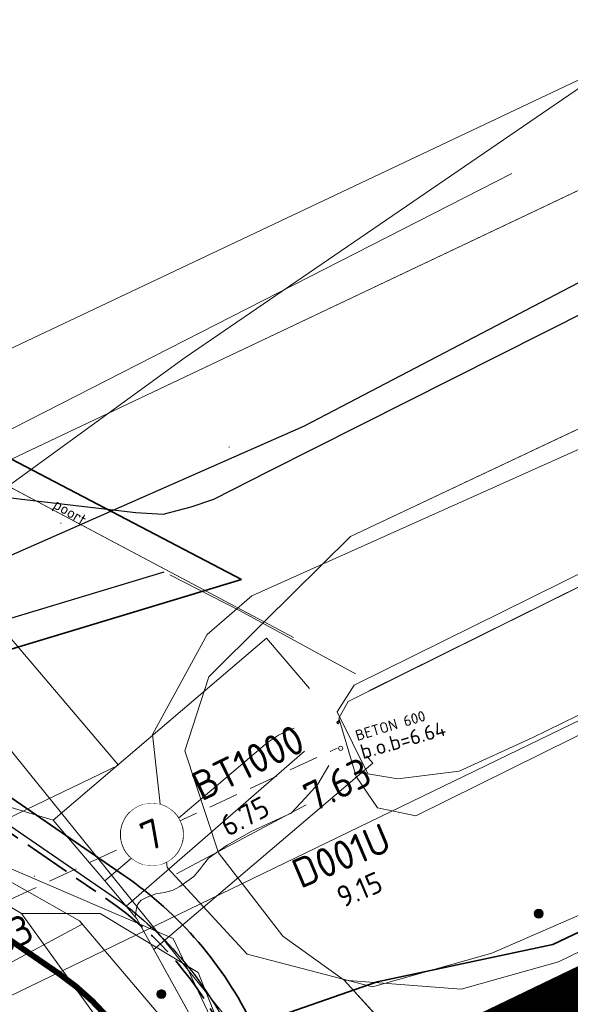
# Model space of a CAD drawing. Header units: metres. Extents: x 163628 to 167855, y 402678 to 405435.
# Tile 134 of 256: x 164491.13 to 164500.48, y 403442.63 to 403459.34. Entities that reach past the tile are written whole.
import ezdxf
from ezdxf.enums import TextEntityAlignment as Align

# ---------------------------------------------------------------- set-up
doc = ezdxf.new("R2010")
doc.units = ezdxf.units.M
doc.set_wipeout_variables(frame=1)
for name, pattern in [('DASHED2', [0.375, 0.25, -0.125]), ('X-CA190022.004-UO-DWM_Snelfietsroute$0$VH-OPSLUITBAND_100X200', [16, 8, -2, 4, -2]), ('X-CA190022.004-UO-DWM_Snelfietsroute$0$VW-270-30_STREEP', [3, 2.7, -0.3]), ('X-CA190022.004-UO-WHM_Riolering gemeente_NLCS_v0.2$0$RI-HUISAANSLUITING', [4.3, 2.5, -1.8])]:
    doc.linetypes.add(name, pattern=pattern)
doc.layers.get('0').update_dxf_attribs({"lineweight": 25})
for name, color, linetype, lineweight in [('B-WE-KW-KUNSTWERK_DUIKER-G', 252, 'Continuous', 18), ('X-CA190022.004-UO-BGT_Ondergrond$0$GE_201_SHDHek_Lijn_GEM', 253, 'X-CA190022.004-UO-BGT_Ondergrond$0$Hekwerk', 9), ('X-CA190022.004-UO-BGT_Ondergrond$0$GE_367_OWGBerm_groenvoorziening_grasenk_GEM', 253, 'Continuous', 9), ('X-CA190022.004-UO-BGT_Ondergrond$0$GE_401_OTDErf_Vlak_GEM', 253, 'Continuous', 9), ('X-CA190022.004-UO-BGT_Ondergrond$0$GE_479_BTDGroenvoorziening_grasenkruida_GEM', 253, 'Continuous', 9), ('X-CA190022.004-UO-BGT_Ondergrond$0$GE_504_WTDWaterloop_sloot_Vlak_GEM', 253, 'Continuous', 9), ('X-CA190022.004-UO-BGT_Ondergrond$0$GE_541_OWTOever_slootkant_Vlak_GEM', 253, 'Continuous', 9), ('X-CA190022.004-UO-DTM inmeting$0$B-WE-AL-AANPIJLING-T18', 246, 'Continuous', 0), ('X-CA190022.004-UO-DTM inmeting$0$B-WE-GW-TALUD_KRUIN-G', 246, 'Continuous', 0), ('X-CA190022.004-UO-DTM inmeting$0$B-WE-GW-TALUD_TEEN-G', 246, 'Continuous', 0), ('X-CA190022.004-UO-DTM inmeting$0$B-WE-IE-MEUBILAIR_WEGMEUBILAIR-S', 246, 'Continuous', 0), ('X-CA190022.004-UO-DTM inmeting$0$B-WE-IE-TERREINAFSCHEIDING_KUNSTMATIG_RASTERHEKWERK-G', 246, 'X-CA190022.004-UO-DTM inmeting$0$IE-TERREINAFSCHEIDING-KUNSTMATIG-OPEN', 0), ('X-CA190022.004-UO-DTM inmeting$0$B-WE-OG-HOOGTEPUNT-S', 246, 'Continuous', 0), ('X-CA190022.004-UO-DTM inmeting$0$B-WE-WH-AANPIJLING-T18', 246, 'Continuous', 0), ('X-CA190022.004-UO-DWM_Snelfietsroute$0$N-WE-GW-BERM-G', 125, 'Continuous', 25), ('X-CA190022.004-UO-DWM_Snelfietsroute$0$N-WE-VH-KANTOPSLUITING_ACHTERKANTBAND-G', 125, 'Continuous', 25), ('X-CA190022.004-UO-DWM_Snelfietsroute$0$N-WE-VH-KANTOPSLUITING_OPSLUITBAND_100X200-G', 125, 'X-CA190022.004-UO-DWM_Snelfietsroute$0$VH-OPSLUITBAND_100X200', 35), ('X-CA190022.004-UO-DWM_Snelfietsroute$0$N-WE-VH-VERHARDING_HALFVERHARDING-G', 125, 'Continuous', 25), ('X-CA190022.004-UO-DWM_Snelfietsroute$0$N-WE-VW-MARKERING_LANGS_STREEP_27030_010-G', 125, 'X-CA190022.004-UO-DWM_Snelfietsroute$0$VW-270-30_STREEP', 25), ('X-CA190022.004-UO-GZM_Werkgrens_v0.1$0$N-WE-KG-GRENS_SYSTEEMGRENS-G', 7, 'X-CA190022.004-UO-GZM_Werkgrens_v0.1$0$KG-OG', 35), ('X-CA190022.004-UO-KAD_Percelen$0$B-WE-KG-GRENS_PERCEEL-GV', 150, 'Continuous', 9), ('X-CA190022.004-UO-WHM_Riolering gemeente - drukleidingen_v0.1$0$Riool_onder_druk_asbestcement_leidingen_450_hgml', 214, 'X-CA190022.004-UO-WHM_Riolering gemeente - drukleidingen_v0.1$0$1-200 PERSLEIDING', 25), ('X-CA190022.004-UO-WHM_Riolering gemeente - drukleidingen_v0.1$0$Riool_onder_druk_pvc_leidingen_315_hgml', 214, 'X-CA190022.004-UO-WHM_Riolering gemeente - drukleidingen_v0.1$0$1-200 PERSLEIDING', 25), ('X-CA190022.004-UO-WHM_Riolering gemeente_NLCS_v0.2$0$B-WE-RI-DUIKER-G', 214, 'X-CA190022.004-UO-WHM_Riolering gemeente_NLCS_v0.2$0$RI-HUISAANSLUITING', 15), ('X-XX-AL-T25 DUIIKER BESTAAND', 252, 'Continuous', 25), ('X-XX-AL-VERWIJZING DUIKERS BESTAAND-S', 252, 'Continuous', 25)]:
    doc.layers.add(name, color=color, linetype=linetype, lineweight=lineweight)
doc.layers.add('X-CA190022.004-UO-DTM inmeting$0$X-XX-AL-MEETPUNT-S', color=246, linetype='Continuous', lineweight=0, plot=False)
for name, color, linetype, lineweight, transparency in [('X-CA190022.004-UO-KL_Wenstracé_v0.3$0$N-WE-KL-TRACE_WENSTRACE-G 1.5m', 24, 'Continuous', 35, 0.6), ('X-CA190022.004-UO-KLIC$0$B-OI-KL-DATA_KPN_0000546663_VECT_19O042616-G', 42, 'X-CA190022.004-UO-KLIC$0$1-200 TELEFONIE-KPN', 0, 0.25), ('X-CA190022.004-UO-KLIC$0$B-WE-KL-ET_LS-G', 42, 'X-CA190022.004-UO-KLIC$0$1-200 LAAGSPANNING', 0, 0.25), ('X-CA190022.004-UO-KLIC$0$B-WE-KL-ET_LS_HULPSTUK-S', 42, 'X-CA190022.004-UO-KLIC$0$1-200 LAAGSPANNING', 0, 0.25), ('X-CA190022.004-UO-KLIC$0$B-WE-KL-ET_MS-G', 42, 'X-CA190022.004-UO-KLIC$0$1-200 MIDDENSPANNING', 0, 0.25), ('X-CA190022.004-UO-KLIC$0$B-WE-KL-GAS_HD-G', 42, 'X-CA190022.004-UO-KLIC$0$1-200 GASLEIDING HOGE DRUK', 0, 0.25), ('X-CA190022.004-UO-KLIC$0$B-WE-KL-GAS_HD_DUCT-G', 42, 'X-CA190022.004-UO-KLIC$0$1-200 GASLEIDING HOGE DRUK', 0, 0.25), ('X-CA190022.004-UO-KLIC$0$B-WE-KL-GAS_HD_MANTELBUIS-G', 42, 'X-CA190022.004-UO-KLIC$0$1-200 GASLEIDING HOGE DRUK', 0, 0.25), ('X-CA190022.004-UO-KLIC$0$B-WE-KL-GAS_LD-G', 42, 'X-CA190022.004-UO-KLIC$0$1-200 GASLEIDING LAGE DRUK', 0, 0.25), ('X-CA190022.004-UO-KLIC$0$B-WE-OG-INFO-G', 42, 'Continuous', 0, 0.25)]:
    doc.layers.add(name, color=color, linetype=linetype, lineweight=lineweight, transparency=transparency)
doc.styles.add('NLCS-ISO', font='NLCS-ISO.ttf')
doc.styles.add('NLCS-ISO-M200-T25', font='NLCS-ISO.ttf', dxfattribs={"height": 0.5})
doc.styles.add('X-CA190022.004-UO-DTM inmeting$0$NLCS-ISO', font='isocpeur.ttf', dxfattribs={"height": 2.5})
doc.styles.add('X-CA190022.004-UO-KLIC$0$NLCS-ISO', font='NLCS-ISO.ttf')
doc.styles.add('X-CA190022.004-UO-WHM_Riolering gemeente - drukleidingen_v0.1$0$NLCS-ISO', font='NLCS-ISO.ttf')
doc.styles.add('X-CA190022.004-UO-WHM_Riolering gemeente_NLCS_v0.2$0$NLCS-ISO-M200-T18', font='NLCS-ISO.ttf', dxfattribs={"height": 0.36})
doc.styles.add('X-CA190022.004-UO-WHM_Riolering gemeente_NLCS_v0.2$0$NLCS-ISO-M200-T25', font='NLCS-ISO.ttf', dxfattribs={"height": 0.5})
doc.linetypes.add('X-CA190022.004-UO-BGT_Ondergrond$0$Hekwerk', pattern='A,5,-1.5,[2,dgnlstyle-Veghel.shx,S=0.007937,R=0,X=0,Y=0],-1.5', length=8)
doc.linetypes.add('X-CA190022.004-UO-DTM inmeting$0$IE-TERREINAFSCHEIDING-KUNSTMATIG-OPEN', pattern='A,7,-1.5,[67,NLCS.SHX,S=0.75,R=0,X=0,Y=0],-1.5', length=10)
doc.linetypes.add('X-CA190022.004-UO-GZM_Werkgrens_v0.1$0$KG-OG', pattern='A,5.5,-1.5,[2,NLCS.SHX,S=0.5,R=0,X=0,Y=0],-1.5', length=8.5)
doc.linetypes.add('X-CA190022.004-UO-KLIC$0$1-200 GASLEIDING HOGE DRUK', pattern='A,1.5,-0.6,["GAS HD",X-CA190022.004-UO-KLIC$0$NLCS-ISO,S=0.24,R=0,X=-0.5,Y=-0.12],-0.7', length=2.8)
doc.linetypes.add('X-CA190022.004-UO-KLIC$0$1-200 GASLEIDING LAGE DRUK', pattern='A,1.5,-0.6,["GAS LD",X-CA190022.004-UO-KLIC$0$NLCS-ISO,S=0.24,R=0,X=-0.5,Y=-0.12],-0.7', length=2.8)
doc.linetypes.add('X-CA190022.004-UO-KLIC$0$1-200 LAAGSPANNING', pattern='A,1.5,-0.6,["LS",X-CA190022.004-UO-KLIC$0$NLCS-ISO,S=0.24,R=0,X=-0.45,Y=-0.12],-0.05', length=2.15)
doc.linetypes.add('X-CA190022.004-UO-KLIC$0$1-200 MIDDENSPANNING', pattern='A,1.5,-0.6,["MS",X-CA190022.004-UO-KLIC$0$NLCS-ISO,S=0.24,R=0,X=-0.5,Y=-0.12],-0.05', length=2.15)
doc.linetypes.add('X-CA190022.004-UO-KLIC$0$1-200 TELEFONIE-KPN', pattern='A,1.5,-0.6,["KPN",X-CA190022.004-UO-KLIC$0$NLCS-ISO,S=0.24,R=0,X=-0.5,Y=-0.12],-0.3', length=2.4)
doc.linetypes.add('X-CA190022.004-UO-WHM_Riolering gemeente - drukleidingen_v0.1$0$1-200 PERSLEIDING', pattern='A,1.5,-0.6,["PERS",X-CA190022.004-UO-WHM_Riolering gemeente - drukleidingen_v0.1$0$NLCS-ISO,S=0.24,R=0,X=-0.5,Y=-0.12],-0.65', length=2.75)

# ---------------------------------------------------------------- blocks, each defined once
blk = doc.blocks.new('X-CA190022.004-UO-DTM inmeting$0$SOG-HOOGTEPUNT-SO')
for p, q in [((-0.5, 0), (0.5, 0)), ((0, 0.5), (0, -0.5))]:
    blk.add_line(p, q)
blk = doc.blocks.new('X-CA190022.004-UO-DTM inmeting$0$punt')
at = {"color": 0, "lineweight": -2}
blk.add_line((0, 0), (0, 0), dxfattribs=at)
blk = doc.blocks.new('X-CA190022.004-UO-DTM inmeting$0$SIE-WEG_PAAL_ALGEMEEN_TYPE_01')
h = blk.add_hatch(color=256)
edge = h.paths.add_edge_path()
edge.add_arc((0, 0), 0.188, 0, 360)
at = {"ltscale": 0.5}
blk.add_circle((0, 0), 0.188, dxfattribs=at)
blk = doc.blocks.new('X-CA190022.004-UO-KLIC$0$SKL-WTB_HULP_KB MEETPUNT-SO')
at = {"linetype": 'ByBlock', "lineweight": 18}
h = blk.add_hatch(color=0, dxfattribs=at)
h.dxf.hatch_style = 1
h.paths.add_polyline_path([(0.6, 1.04), (0.26, 0.78), (0.54, 0.61)])
at = {"color": 0, "linetype": 'ByBlock', "lineweight": 18}
for points in [[(-0.4, -0.69), (0.4, 0.69)], [(0.6, 1.04), (0.26, 0.78)], [(0.26, 0.78), (0.54, 0.61)], [(0.6, 1.04), (0.54, 0.61)], [(0, -0.25), (0, -0.8)]]:
    blk.add_lwpolyline(points, dxfattribs=at)
blk.add_circle((0, 0), 0.5, dxfattribs=at)
at = {"color": 0, "linetype": 'ByBlock', "lineweight": 18, "style": 'X-CA190022.004-UO-KLIC$0$NLCS-ISO', "flags": 1}
for tag, p in [('TYPE', (1.5, 0)), ('OMSCHRIJVING', (1.5, -3)), ('LABEL', (1.5, -1.5))]:
    blk.add_attdef(tag, p, '', height=1, dxfattribs=at)
blk = doc.blocks.new('X-CA190022.004-UO-KLIC$0$SKL-WTB_HULP_OVERIG-SO')
at = {"color": 0, "linetype": 'ByBlock', "lineweight": 18}
for points in [[(-0.14, 0.14), (0.14, -0.14)], [(0.14, 0.14), (-0.14, -0.14)]]:
    blk.add_lwpolyline(points, dxfattribs=at)
at = {"color": 0, "linetype": 'ByBlock', "lineweight": 18, "style": 'X-CA190022.004-UO-KLIC$0$NLCS-ISO', "flags": 1}
for tag, p in [('TYPE', (1.5, 0)), ('OMSCHRIJVING', (1.5, -3)), ('LABEL', (1.5, -1.5))]:
    blk.add_attdef(tag, p, '', height=1, dxfattribs=at)
blk = doc.blocks.new('N-SAL-VERWIJZING_MATERIAALNUMMER-SO')
blk.add_circle((0, 0), 2.639)
blk.add_wipeout([(2.639, 0), (2.633, 0.166), (2.618, 0.331), (2.592, 0.494), (2.556, 0.656), (2.51, 0.815), (2.453, 0.971), (2.388, 1.123), (2.312, 1.271), (2.228, 1.414), (2.135, 1.551), (2.033, 1.682), (1.923, 1.806), (1.806, 1.923), (1.682, 2.033), (1.551, 2.135), (1.414, 2.228), (1.271, 2.312), (1.123, 2.388), (0.971, 2.453), (0.815, 2.51), (0.656, 2.556), (0.494, 2.592), (0.331, 2.618), (0.166, 2.633), (0, 2.639), (-0.166, 2.633), (-0.331, 2.618), (-0.494, 2.592), (-0.656, 2.556), (-0.815, 2.51), (-0.971, 2.453), (-1.123, 2.388), (-1.271, 2.312), (-1.414, 2.228), (-1.551, 2.135), (-1.682, 2.033), (-1.806, 1.923), (-1.923, 1.806), (-2.033, 1.682), (-2.135, 1.551), (-2.228, 1.414), (-2.312, 1.271), (-2.388, 1.123), (-2.453, 0.971), (-2.51, 0.815), (-2.556, 0.656), (-2.592, 0.494), (-2.618, 0.331), (-2.633, 0.166), (-2.639, 0), (-2.633, -0.166), (-2.618, -0.331), (-2.592, -0.494), (-2.556, -0.656), (-2.51, -0.815), (-2.453, -0.971), (-2.388, -1.123), (-2.312, -1.271), (-2.228, -1.414), (-2.135, -1.551), (-2.033, -1.682), (-1.923, -1.806), (-1.806, -1.923), (-1.682, -2.033), (-1.551, -2.135), (-1.414, -2.228), (-1.271, -2.312), (-1.123, -2.388), (-0.971, -2.453), (-0.815, -2.51), (-0.656, -2.556), (-0.494, -2.592), (-0.331, -2.618), (-0.166, -2.633), (0, -2.639), (0.166, -2.633), (0.331, -2.618), (0.494, -2.592), (0.656, -2.556), (0.815, -2.51), (0.971, -2.453), (1.123, -2.388), (1.271, -2.312), (1.414, -2.228), (1.551, -2.135), (1.682, -2.033), (1.806, -1.923), (1.923, -1.806), (2.033, -1.682), (2.135, -1.551), (2.228, -1.414), (2.312, -1.271), (2.388, -1.123), (2.453, -0.971), (2.51, -0.815), (2.556, -0.656), (2.592, -0.494), (2.618, -0.331)])
at = {"style": 'NLCS-ISO'}
blk.add_attdef('MATERIAALNUMMER', text='', height=2.5, dxfattribs=at).set_placement((0, 0), align=Align.MIDDLE_CENTER)

msp = doc.modelspace()

# ---------------------------------------------------------------- linework, layer by layer
at = {"layer": 'B-WE-KW-KUNSTWERK_DUIKER-G', "linetype": 'DASHED2', "ltscale": 2, "flags": 128}
msp.add_lwpolyline([(164490.28, 403444.088), (164496.524, 403446.975)], dxfattribs=at)
at = {"layer": 'X-CA190022.004-UO-BGT_Ondergrond$0$GE_201_SHDHek_Lijn_GEM'}
for p, q in [((164488.004, 403452.975), (164495.285, 403449.119)), ((164495.285, 403449.119), (164495.781, 403448.856))]:
    msp.add_line(p, q, dxfattribs=at)
at = {"layer": 'X-CA190022.004-UO-BGT_Ondergrond$0$GE_367_OWGBerm_groenvoorziening_grasenk_GEM', "flags": 128}
msp.add_lwpolyline([(164453.106, 403493.369), (164488.004, 403452.975), (164495.285, 403449.119), (164494.344, 403448.187), (164493.938, 403446.928), (164494.512, 403445.201), (164495.603, 403443.783), (164496.644, 403443.037), (164505.761, 403433.039), (164505.901, 403432.4), (164507.126, 403430.884), (164508.284, 403430.692), (164509.941, 403431.278), (164513.965, 403433.277), (164537.446, 403444.229), (164569.522, 403459.744), (164581.242, 403466.331), (164592.676, 403472.187), (164631.326, 403490.472), (164640.44, 403494.868), (164662.351, 403505.436)], dxfattribs=at)
at = {"layer": 'X-CA190022.004-UO-BGT_Ondergrond$0$GE_401_OTDErf_Vlak_GEM', "flags": 128}
msp.add_lwpolyline([(164644.76, 403522.135), (164598.026, 403499.598), (164597.907, 403499.54), (164559.867, 403481.087), (164519.897, 403461.496), (164496.748, 403450.567), (164495.285, 403449.119), (164488.004, 403452.975), (164453.106, 403493.369), (164446.912, 403500.197), (164442.328, 403505.829), (164442.279, 403505.897), (164417.651, 403534.485)], dxfattribs=at)
at = {"layer": 'X-CA190022.004-UO-BGT_Ondergrond$0$GE_479_BTDGroenvoorziening_grasenkruida_GEM', "flags": 128}
msp.add_lwpolyline([(164661.155, 403508.745), (164638.92, 403498.02), (164629.806, 403493.624), (164631.326, 403490.472), (164592.676, 403472.187), (164593.082, 403473.391), (164592.609, 403473.511), (164591.238, 403473.656), (164588.258, 403473.003), (164582.318, 403470.584), (164560.42, 403459.532), (164531.517, 403445.829), (164507.277, 403434.264), (164505.761, 403433.039), (164496.644, 403443.037), (164498.627, 403442.886), (164500.282, 403443.347), (164516.388, 403451.268), (164556.346, 403470.466), (164637.795, 403509.882), (164672.252, 403526.504)], dxfattribs=at)
at = {"layer": 'X-CA190022.004-UO-BGT_Ondergrond$0$GE_504_WTDWaterloop_sloot_Vlak_GEM', "flags": 128}
msp.add_lwpolyline([(164678.426, 403533.128), (164644.871, 403517.187), (164587.245, 403489.628), (164555.789, 403474.342), (164525.812, 403459.868), (164499.837, 403447.15), (164498.596, 403446.585), (164497.552, 403446.453), (164497.046, 403446.537), (164496.522, 403447.593), (164496.813, 403448.046), (164507.457, 403453.306), (164615.872, 403505.365), (164674.068, 403533.44)], dxfattribs=at)
at = {"layer": 'X-CA190022.004-UO-BGT_Ondergrond$0$GE_541_OWTOever_slootkant_Vlak_GEM', "flags": 128}
for points in [[(164516.388, 403451.268), (164500.282, 403443.347), (164498.627, 403442.886), (164496.644, 403443.037), (164495.603, 403443.783), (164494.512, 403445.201), (164493.938, 403446.928), (164494.344, 403448.187), (164495.285, 403449.119), (164496.748, 403450.567), (164519.897, 403461.496), (164559.867, 403481.087), (164597.907, 403499.54), (164598.026, 403499.598), (164644.76, 403522.135), (164649.727, 403524.45), (164655.322, 403527.058), (164681.914, 403539.451)], [(164496.522, 403447.593), (164496.813, 403448.046), (164507.457, 403453.306), (164615.872, 403505.365), (164674.068, 403533.44)], [(164678.426, 403533.128), (164644.871, 403517.187), (164587.245, 403489.628), (164555.789, 403474.342), (164525.812, 403459.868), (164499.837, 403447.15), (164498.596, 403446.585), (164497.552, 403446.453), (164497.046, 403446.537), (164496.522, 403447.593)]]:
    msp.add_lwpolyline(points, dxfattribs=at)
at = {"layer": 'X-CA190022.004-UO-DTM inmeting$0$B-WE-GW-TALUD_KRUIN-G'}
for points in [[(164494.319, 403448.902, 9.01), (164493.39, 403447.207, 9.387), (164493.636, 403444.951, 9.725), (164494.996, 403443.479, 9.795), (164497.122, 403442.925, 9.793), (164499.152, 403443.498, 9.734), (164504.652, 403445.888, 9.688), (164511.724, 403449.032, 9.644), (164518.144, 403452.09, 9.691), (164525.993, 403455.94, 9.695), (164533.432, 403459.367, 9.678), (164541.158, 403463.163, 9.609), (164549.299, 403467.195, 9.676), (164557.07, 403470.853, 9.716), (164564.699, 403474.697, 9.741), (164573.075, 403478.779, 9.752), (164580.392, 403482.413, 9.926)], [(164495.077, 403449.559, 9.024), (164501.411, 403452.401, 8.84)], [(164495.077, 403449.559, 9.024), (164494.319, 403448.902, 9.01)]]:
    msp.add_polyline3d(points, dxfattribs=at)
at = {"layer": 'X-CA190022.004-UO-DTM inmeting$0$B-WE-GW-TALUD_TEEN-G'}
for points in [[(164496.712, 403447.767, 7.304), (164496.555, 403447.483, 7.287), (164496.849, 403446.494, 7.288), (164497.206, 403445.964, 7.278), (164497.858, 403445.826, 7.323), (164515.497, 403454.551, 7.301), (164538.845, 403465.546, 7.264), (164569.066, 403480.544, 7.286), (164579.416, 403485.323, 7.256)], [(164503.812, 403451.292, 7.262), (164496.712, 403447.767, 7.304)], [(164497.059, 403447.948, 7.306), (164503.812, 403451.292, 7.262)]]:
    msp.add_polyline3d(points, dxfattribs=at)
at = {"layer": 'X-CA190022.004-UO-DTM inmeting$0$B-WE-IE-TERREINAFSCHEIDING_KUNSTMATIG_RASTERHEKWERK-G'}
for p, q in [((164499.491, 403456.728, 9.051), (164490.162, 403451.969, 9.107)), ((164493.686, 403449.917, 9.14), (164494.868, 403449.31, 8.995)), ((164494.868, 403449.31, 8.995), (164496.837, 403448.234, 7.632))]:
    msp.add_line(p, q, dxfattribs=at)
at = {"layer": 'X-CA190022.004-UO-DTM inmeting$0$B-WE-WH-AANPIJLING-T18', "linetype": 'ByBlock'}
msp.add_circle((164496.584, 403446.973, 6.635), 0.0348, dxfattribs=at)
at = {"layer": 'X-CA190022.004-UO-DWM_Snelfietsroute$0$N-WE-GW-BERM-G', "flags": 128}
msp.add_lwpolyline([(164495.757, 403440.931), (164598.797, 403490.523, -0.209691), (164621.681, 403491.328, 0.208465), (164638.923, 403491.909)], format="xyb", dxfattribs=at)
at = {"layer": 'X-CA190022.004-UO-DWM_Snelfietsroute$0$N-WE-VH-KANTOPSLUITING_ACHTERKANTBAND-G', "flags": 128}
msp.add_lwpolyline([(164478.81, 403455.221), (164479.441, 403454.466, 0.068295), (164483.445, 403450.826), (164492.687, 403444.482, -0.130794), (164494.73, 403442.1, 0.416655), (164498.623, 403440.757, 0.416655)], format="xyb", dxfattribs=at)
at = {"layer": 'X-CA190022.004-UO-DWM_Snelfietsroute$0$N-WE-VH-KANTOPSLUITING_OPSLUITBAND_100X200-G', "ltscale": 0.1, "flags": 128}
msp.add_lwpolyline([(164478.733, 403455.157), (164479.365, 403454.402, 0.068295), (164483.388, 403450.743), (164492.63, 403444.399, -0.130794), (164494.64, 403442.057, 0.416655), (164498.667, 403440.668)], format="xyb", dxfattribs=at)
at = {"layer": 'X-CA190022.004-UO-DWM_Snelfietsroute$0$N-WE-VH-VERHARDING_HALFVERHARDING-G', "flags": 128}
msp.add_lwpolyline([(164493.581, 403449.96), (164487.415, 403448.1)], dxfattribs=at)
at = {"layer": 'X-CA190022.004-UO-DWM_Snelfietsroute$0$N-WE-VW-MARKERING_LANGS_STREEP_27030_010-G', "const_width": 0.1, "flags": 128}
msp.add_lwpolyline([(164494.817, 403438.815, 0.056204), (164492.623, 403442.414), (164492.368, 403442.683), (164492.092, 403442.929), (164491.796, 403443.152), (164491.588, 403443.295), (164484.768, 403447.976)], format="xyb", dxfattribs=at)
at = {"layer": 'X-CA190022.004-UO-KAD_Percelen$0$B-WE-KG-GRENS_PERCEEL-GV', "flags": 128}
msp.add_lwpolyline([(164256.121, 403703.788), (164268.836, 403691.623), (164327.271, 403627.471), (164335.093, 403619.023), (164388.991, 403559.989), (164487.569, 403444.164), (164492.811, 403446.689), (164489.137, 403451.001), (164487.991, 403452.346), (164450.199, 403496.696), (164444.596, 403503.272)], dxfattribs=at)
for points in [[(164595.838, 403501.354), (164555.326, 403482.367), (164489.137, 403451.001), (164492.811, 403446.689), (164487.569, 403444.164), (164476.902, 403439.143), (164474.656, 403438.052), (164469.708, 403435.65), (164459.04, 403430.474), (164460.276, 403427.915), (164478.654, 403436.809), (164549.795, 403471.239), (164610.094, 403500.047), (164740.684, 403562.794), (164887.38, 403633.726), (164885.502, 403637.729), (164830.972, 403611.838), (164787.129, 403591.173), (164774.865, 403585.072), (164771.579, 403589.482), (164763.848, 403582.954), (164722.665, 403561.134), (164654.869, 403529.019)], [(164460.276, 403427.915), (164466.349, 403415.367), (164487.883, 403425.722), (164496.111, 403429.679), (164555.855, 403458.619), (164593.206, 403476.41), (164588.97, 403485.217), (164612.074, 403496.328), (164616.314, 403487.512), (164746.772, 403550.188), (164893.326, 403621.049), (164887.38, 403633.726), (164740.684, 403562.794), (164610.094, 403500.047), (164549.795, 403471.239), (164478.654, 403436.809)], [(164509.715, 403537.447), (164450.199, 403496.696), (164487.991, 403452.346), (164524.012, 403469.383), (164554.233, 403483.687), (164552.161, 403486.189)], [(164489.137, 403451.001), (164555.326, 403482.367), (164554.233, 403483.687), (164524.012, 403469.383), (164487.991, 403452.346)]]:
    msp.add_lwpolyline(points, close=True, dxfattribs=at)
at = {"layer": 'X-CA190022.004-UO-KL_Wenstracé_v0.3$0$N-WE-KL-TRACE_WENSTRACE-G 1.5m', "lineweight": 18, "ltscale": 0.2, "const_width": 1.5}
for points in [[(164497.67, 403441.02), (164599.122, 403489.847, -0.209691), (164621.404, 403490.631, 0.209331), (164639.242, 403491.246), (164641.614, 403492.384)], [(164491.501, 403438.044), (164491.264, 403440.325, 0.072233), (164489.311, 403442.129), (164480.376, 403448.262, -0.070648), (164476.078, 403452.208), (164468.642, 403460.753), (164458.507, 403472.587)]]:
    msp.add_lwpolyline(points, format="xyb", dxfattribs=at)
at = {"layer": 'X-CA190022.004-UO-KLIC$0$B-OI-KL-DATA_KPN_0000546663_VECT_19O042616-G', "flags": 128}
for points in [[(164489.5, 403445.167), (164491.167, 403444.167)], [(164491.167, 403444.167), (164492.5, 403444.167), (164494.167, 403443.167), (164496.167, 403438.167)], [(164491.167, 403444.167), (164495.5, 403438.167), (164496.167, 403438.167)]]:
    msp.add_lwpolyline(points, dxfattribs=at)
at = {"layer": 'X-CA190022.004-UO-KLIC$0$B-WE-KL-ET_LS-G'}
for points in [[(164491.7, 403445.754), (164495.327, 403448.84), (164496.053, 403447.987)], [(164492.578, 403444.722), (164495.342, 403447.071), (164495.527, 403447.197), (164495.668, 403447.269), (164495.796, 403447.312)], [(164495.971, 403446.924), (164492.94, 403444.296)], [(164493.412, 403443.56), (164497.129, 403446.722), (164497.024, 403446.844)], [(164493.094, 403444.114), (164493.117, 403444.258), (164493.136, 403444.325), (164493.194, 403444.396), (164493.298, 403444.449), (164493.446, 403444.501), (164493.593, 403444.525), (164493.741, 403444.563), (164493.851, 403444.625), (164493.97, 403444.71), (164494.092, 403444.798), (164494.189, 403444.91), (164494.255, 403445.001), (164494.341, 403445.106), (164494.655, 403445.329), (164495.074, 403445.568), (164495.741, 403445.872), (164495.979, 403446.129), (164496.194, 403446.362), (164496.381, 403446.681)]]:
    msp.add_lwpolyline(points, dxfattribs=at)
at = {"layer": 'X-CA190022.004-UO-KLIC$0$B-WE-KL-ET_MS-G', "linetype": 'X-CA190022.004-UO-KLIC$0$1-200 MIDDENSPANNING'}
for points in [[(164446.837, 403488.487), (164482.87, 403447.122), (164484.838, 403446.021), (164490.187, 403445.152), (164492.148, 403444.046), (164493.767, 403442.14), (164500.631, 403434.065), (164500.795, 403433.872), (164502.045, 403433.673), (164502.622, 403434.291), (164502.955, 403434.638), (164503.135, 403434.725), (164518.56, 403442.2), (164520.422, 403443.089), (164550.71, 403457.544)], [(164550.71, 403457.544), (164520.422, 403443.089), (164518.56, 403442.2), (164503.135, 403434.725), (164502.955, 403434.638), (164502.622, 403434.291), (164502.045, 403433.673), (164500.795, 403433.872), (164500.631, 403434.065), (164493.767, 403442.14), (164492.148, 403444.046), (164490.187, 403445.152), (164484.838, 403446.021), (164482.87, 403447.122), (164446.837, 403488.487)], [(164522.695, 403474.816), (164522.738, 403474.765), (164522.91, 403474.185), (164522.601, 403473.665), (164518.798, 403470.922), (164510.498, 403464.926), (164493.943, 403453.606), (164489.98, 403450.731), (164489.532, 403450.266), (164489.272, 403449.675), (164489.269, 403449.215), (164489.473, 403448.803), (164499.371, 403436.548), (164500.42, 403435.212), (164500.693, 403434.853), (164500.997, 403434.451), (164501.176, 403434.214), (164501.239, 403434.13), (164501.149, 403433.763), (164500.722, 403433.556)], [(164522.695, 403474.816), (164522.738, 403474.765), (164522.91, 403474.185), (164522.601, 403473.665), (164518.798, 403470.922), (164510.498, 403464.926), (164493.943, 403453.606), (164489.98, 403450.731), (164489.532, 403450.266), (164489.272, 403449.675), (164489.269, 403449.215), (164489.473, 403448.803), (164499.371, 403436.548), (164500.42, 403435.212), (164500.693, 403434.853), (164500.997, 403434.451), (164501.249, 403434.349), (164501.776, 403434.222), (164501.879, 403434.214), (164502.209, 403434.277), (164502.955, 403434.638), (164503.135, 403434.725)]]:
    msp.add_lwpolyline(points, dxfattribs=at)
at = {"layer": 'X-CA190022.004-UO-KLIC$0$B-WE-KL-GAS_HD-G'}
for points in [[(164365.699, 403529.367), (164378.231, 403517.662), (164390.922, 403509.457), (164428.827, 403487.724), (164433.363, 403482.392), (164466.989, 403442.858), (164475.86, 403452.506), (164476.929, 403453.41), (164480.756, 403449.051), (164491.7, 403445.754), (164492.413, 403444.916)], [(164492.413, 403444.916), (164492.578, 403444.722), (164492.94, 403444.296), (164493.094, 403444.114), (164493.125, 403444.078), (164493.412, 403443.56), (164497.228, 403436.669), (164499.179, 403433.146), (164499.423, 403432.705), (164499.436, 403432.682), (164499.734, 403432.14), (164500.172, 403431.346), (164500.393, 403430.946)]]:
    msp.add_lwpolyline(points, dxfattribs=at)
at = {"layer": 'X-CA190022.004-UO-KLIC$0$B-WE-KL-GAS_HD_DUCT-G'}
msp.add_lwpolyline([(164493.125, 403444.078), (164499.423, 403432.705)], dxfattribs=at)
at = {"layer": 'X-CA190022.004-UO-KLIC$0$B-WE-KL-GAS_HD_MANTELBUIS-G'}
msp.add_lwpolyline([(164493.125, 403444.078), (164499.423, 403432.705)], dxfattribs=at)
at = {"layer": 'X-CA190022.004-UO-KLIC$0$B-WE-KL-GAS_LD-G'}
msp.add_lwpolyline([(164457.542, 403457.892), (164457.68, 403457.7), (164458.176, 403457.01), (164458.856, 403457.499), (164458.876, 403457.514), (164459.191, 403457.766), (164470.123, 403466.511), (164470.515, 403466.824), (164475.53, 403460.754), (164484.464, 403449.692), (164487.023, 403446.628), (164493.742, 403443.744), (164494.374, 403442.412), (164495.63, 403439.712), (164495.826, 403439.354), (164496.908, 403437.672), (164496.991, 403437.536), (164499.658, 403432.857), (164502.61, 403428.548), (164504.797, 403425.426), (164507.965, 403421.558), (164515.618, 403412.44), (164522.215, 403404.56)], dxfattribs=at)
at = {"layer": 'X-CA190022.004-UO-KLIC$0$B-WE-OG-INFO-G'}
msp.add_lwpolyline([(164493.125, 403444.078), (164499.423, 403432.705)], dxfattribs=at)
at = {"layer": 'X-CA190022.004-UO-WHM_Riolering gemeente - drukleidingen_v0.1$0$Riool_onder_druk_pvc_leidingen_315_hgml', "flags": 128}
msp.add_lwpolyline([(164481.088, 403454.304), (164482.128, 403453.824), (164484.192, 403453.024), (164485.52, 403452.384), (164486.88, 403451.872), (164488.816, 403451.488), (164491.168, 403451.2), (164493.104, 403450.976), (164493.568, 403450.944), (164494.048, 403451.072), (164494.432, 403451.2), (164495.376, 403451.68), (164501.6, 403454.816), (164503.984, 403455.936), (164504.768, 403456.256), (164505.024, 403456.608), (164505.312, 403457.312)], dxfattribs=at)
at = {"layer": 'X-CA190022.004-UO-WHM_Riolering gemeente_NLCS_v0.2$0$B-WE-RI-DUIKER-G'}
msp.add_line((164496, 403446.016), (164480.992, 403438.016), dxfattribs=at)

# ---------------------------------------------------------------- block references
at = {"layer": 'X-CA190022.004-UO-DTM inmeting$0$B-WE-IE-MEUBILAIR_WEGMEUBILAIR-S', "color": 0, "linetype": 'ByBlock', "lineweight": -2, "xscale": 0.3999999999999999, "yscale": 0.3999999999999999, "zscale": 0.3999999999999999}
for p in [(164499.946, 403444.167, 9.533), (164493.54, 403442.802, 9.889)]:
    msp.add_blockref('X-CA190022.004-UO-DTM inmeting$0$SIE-WEG_PAAL_ALGEMEEN_TYPE_01', p, dxfattribs=at)
at = {"layer": 'X-CA190022.004-UO-DTM inmeting$0$B-WE-OG-HOOGTEPUNT-S', "linetype": 'ByBlock', "lineweight": -2, "xscale": 0.01, "yscale": 0.01, "zscale": 0.01}
for p in [(164494.693, 403452.084, 9.107), (164491.834, 403450.791, 9.195), (164491.386, 403444.803, 9.849)]:
    msp.add_blockref('X-CA190022.004-UO-DTM inmeting$0$SOG-HOOGTEPUNT-SO', p, dxfattribs=at)
at = {"layer": 'X-CA190022.004-UO-DTM inmeting$0$X-XX-AL-MEETPUNT-S', "linetype": 'ByBlock', "lineweight": -2}
for p in [(164499.491, 403456.728, 9.051), (164493.583, 403449.959, 9.141), (164493.686, 403449.917, 9.14), (164495.077, 403449.559, 9.024), (164494.868, 403449.31, 8.995), (164494.319, 403448.902, 9.01), (164496.837, 403448.234, 7.632), (164497.059, 403447.948, 7.306), (164496.712, 403447.767, 7.304), (164496.555, 403447.483, 7.287), (164493.39, 403447.207, 9.387), (164496.584, 403446.973, 6.635), (164496.849, 403446.494, 7.288), (164497.206, 403445.964, 7.278), (164497.858, 403445.826, 7.323), (164493.636, 403444.951, 9.725), (164499.152, 403443.498, 9.734), (164494.996, 403443.479, 9.795), (164497.122, 403442.925, 9.793)]:
    msp.add_blockref('X-CA190022.004-UO-DTM inmeting$0$punt', p, dxfattribs=at)
at = {"layer": 'X-CA190022.004-UO-KLIC$0$B-WE-KL-ET_LS_HULPSTUK-S', "xscale": 0.04, "yscale": 0.04, "zscale": 0.2}
for name, p in [('X-CA190022.004-UO-KLIC$0$SKL-WTB_HULP_KB MEETPUNT-SO', (164496.539, 403447.416)), ('X-CA190022.004-UO-KLIC$0$SKL-WTB_HULP_OVERIG-SO', (164492.413, 403444.916))]:
    msp.add_blockref(name, p, dxfattribs=at)

# ---------------------------------------------------------------- texts
at = {"layer": 'X-CA190022.004-UO-DTM inmeting$0$B-WE-AL-AANPIJLING-T18', "linetype": 'ByBlock', "insert": (164491.975, 403450.962, 9.165), "char_height": 0.18, "attachment_point": 5, "rotation": 329.1093, "style": 'X-CA190022.004-UO-DTM inmeting$0$NLCS-ISO'}
msp.add_mtext('poort', dxfattribs=at)
at = {"layer": 'X-CA190022.004-UO-DTM inmeting$0$B-WE-WH-AANPIJLING-T18', "linetype": 'ByBlock', "style": 'X-CA190022.004-UO-DTM inmeting$0$NLCS-ISO'}
for s, insert, char_height, attachment_point, rotation in [('BETON 600', (164496.814, 403447.269, -9.254), 0.18, 1, 16.5604), ('b.o.b=6.64', (164496.959, 403446.786, -1.254), 0.25, 7, 16.0231)]:
    msp.add_mtext(s, dxfattribs=dict(at, insert=insert, char_height=char_height, attachment_point=attachment_point, rotation=rotation))
at = {"layer": 'X-CA190022.004-UO-WHM_Riolering gemeente_NLCS_v0.2$0$B-WE-RI-DUIKER-G'}
for s, height, rotation, style, p in [('6.75', 0.36, 28.0696, 'X-CA190022.004-UO-WHM_Riolering gemeente_NLCS_v0.2$0$NLCS-ISO-M200-T18', (164494.669, 403445.463)), ('D001U', 0.5, 22.91, 'X-CA190022.004-UO-WHM_Riolering gemeente_NLCS_v0.2$0$NLCS-ISO-M200-T25', (164495.902, 403444.586)), ('9.15', 0.36, 22.91, 'X-CA190022.004-UO-WHM_Riolering gemeente_NLCS_v0.2$0$NLCS-ISO-M200-T18', (164496.616, 403444.259))]:
    msp.add_text(s, height=height, rotation=rotation, dxfattribs=dict(at, style=style)).set_placement(p)
at = {"layer": 'X-XX-AL-T25 DUIIKER BESTAAND', "char_height": 0.5, "attachment_point": 1, "rotation": 26.1288, "style": 'NLCS-ISO-M200-T25'}
for insert in [(164495.898, 403446.33), (164490.161, 403443.677)]:
    msp.add_mtext_dynamic_manual_height_columns('7.63', width=3.88453, gutter_width=3.5, heights=[0], dxfattribs=dict(at, insert=insert))

# ---------------------------------------------------------------- next in the draw order: block references
at = {"layer": 'X-XX-AL-VERWIJZING DUIKERS BESTAAND-S', "xscale": 0.2000000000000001, "yscale": 0.2000000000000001, "zscale": 0.2000000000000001, "rotation": 22.91}
msp.add_blockref('N-SAL-VERWIJZING_MATERIAALNUMMER-SO', (164493.379, 403445.51), dxfattribs=at).add_auto_attribs({'MATERIAALNUMMER': '7'})

# ---------------------------------------------------------------- next in the draw order: linework, layer by layer
at = {"layer": 'X-CA190022.004-UO-GZM_Werkgrens_v0.1$0$N-WE-KG-GRENS_SYSTEEMGRENS-G', "ltscale": 0.2, "flags": 128}
msp.add_lwpolyline([(164202.447, 403276.261, -0.007014), (164204.684, 403278.194), (164207.732, 403280.631), (164216.351, 403287.471), (164219.004, 403289.434), (164219.375, 403289.729), (164237.184, 403303.185), (164244.587, 403308.605), (164248.73, 403311.638), (164253.977, 403315.367), (164261.175, 403320.48), (164269.682, 403326.324), (164277.478, 403331.538), (164300.139, 403346.153), (164322.964, 403359.926), (164334.073, 403366.292), (164351.665, 403375.797), (164373.742, 403387.55), (164399.95, 403400.464), (164429.28, 403414.743), (164430.124, 403415.141), (164430.948, 403415.506), (164431.777, 403415.846), (164432.615, 403416.161), (164433.462, 403416.453), (164434.316, 403416.72), (164435.176, 403416.962), (164436.043, 403417.179), (164436.306, 403417.259, -0.099821), (164451.982, 403417.179, 0.131087), (164471.53, 403420.948), (164482.533, 403426.243), (164490.693, 403418.8), (164492.586, 403419.707), (164495.404, 403416.53, -0.0101), (164498.074, 403413.536), (164499.385, 403412.005), (164502.276, 403408.653), (164509.274, 403412.948), (164511.768, 403416.461), (164509.186, 403420.201, -0.175036), (164509.321, 403422.135, -0.180129), (164510.517, 403423.431), (164518.825, 403427.315), (164545.03, 403439.927), (164571.695, 403452.754), (164577.955, 403456.064), (164591.472, 403464.142), (164595.446, 403466.159), (164599.431, 403468.182), (164600.854, 403468.863), (164605.94, 403471.242), (164622.016, 403477.758), (164627.273, 403479.889), (164631.947, 403481.905), (164633.267, 403482.539, 0.084778), (164642.609, 403485.38), (164759.332, 403541.386), (164770.974, 403544.815), (164773.272, 403545.397), (164787.887, 403542.29), (164789.899, 403542.38), (164793.252, 403543.048), (164800.24, 403546.814), (164803.671, 403549.366), (164804.774, 403550.36), (164806.983, 403547.387), (164807.907, 403546.199), (164811.87, 403549.281), (164810.953, 403550.46), (164809.512, 403552.406), (164808.343, 403553.575), (164810.024, 403555.089), (164807.827, 403558.012), (164809.834, 403559.516, 0.087199), (164816.707, 403566.833, -0.136189), (164825.151, 403574.239), (164897.952, 403609.34), (164931.093, 403625.32), (165054.784, 403684.96), (165123.155, 403717.926), (165148.566, 403730.033), (165175.654, 403740.478), (165188.146, 403744.824), (165187.632, 403748.092), (165185.258, 403754.932), (165180.038, 403753.689, 0.027846), (165177.051, 403752.466), (165119.698, 403725.141), (165051.309, 403692.167), (164927.618, 403632.527), (164894.477, 403616.547), (164821.676, 403581.445, 0.136189), (164810.016, 403571.218, -0.087199), (164805.039, 403565.919), (164803.02, 403564.408), (164799.415, 403569.204), (164798.615, 403568.604), (164797.815, 403568.006), (164797.216, 403568.806), (164793.371, 403565.926), (164793.97, 403565.126), (164792.376, 403563.932), (164795.885, 403559.064, -0.201548), (164780.097, 403554.057, 0.075656), (164771.169, 403553.982, -0.009755), (164764.075, 403552.536), (164754.286, 403547.799), (164747.474, 403544.606), (164708.34, 403525.583), (164686.218, 403515.365), (164675.148, 403509.865), (164663.524, 403504.258), (164644.327, 403495.071), (164639.493, 403492.723), (164638.201, 403492.127, -0.201818), (164621.846, 403491.8, 0.209498), (164598.58, 403490.973), (164556.157, 403470.566), (164536.299, 403461.008), (164516.318, 403451.408), (164508.232, 403447.512), (164500.187, 403443.642), (164497.203, 403443.008), (164495.09, 403442.274, 0.130794), (164492.913, 403444.811), (164488.435, 403447.885), (164494.899, 403449.835), (164490.315, 403452.233), (164484.484, 403450.597, -0.076427), (164479.748, 403454.723), (164478.799, 403455.857), (164474.918, 403452.962), (164457.343, 403473.566), (164451.257, 403468.374), (164465.519, 403451.653, -0.484297), (164464.817, 403448.113), (164461.416, 403446.394), (164463.893, 403441.77), (164464.916, 403439.614), (164433.017, 403424.683, 0.05166), (164425.3, 403421.703), (164396.431, 403407.648), (164370.094, 403394.67), (164347.884, 403382.848), (164330.182, 403373.283), (164318.908, 403366.822), (164295.903, 403352.941), (164273.086, 403338.225), (164265.193, 403332.947), (164256.594, 403327.039), (164249.344, 403321.888), (164244.05, 403318.127), (164239.86, 403315.06), (164232.409, 403309.604), (164214.476, 403296.054), (164201.289, 403285.589, 0.012131), (164197.414, 403282.357)], format="xyb", close=True, dxfattribs=at)
at = {"layer": 'X-CA190022.004-UO-WHM_Riolering gemeente - drukleidingen_v0.1$0$Riool_onder_druk_asbestcement_leidingen_450_hgml', "flags": 128}
msp.add_lwpolyline([(164041.696, 403048.992), (164057.888, 403035.424), (164070.8, 403024.32), (164076.496, 403019.328), (164079.76, 403016.48), (164082.848, 403012.704), (164084.864, 403008.736), (164086.912, 403005.44), (164088.24, 403003.712), (164089.904, 403003.232), (164092.128, 403003.424), (164116.608, 403031.04), (164116.752, 403031.168), (164117.68, 403031.648), (164118.544, 403031.776), (164122.064, 403033.44), (164124.032, 403035.04), (164124.784, 403035.936), (164125.312, 403037.056), (164126.064, 403038.368), (164134.208, 403045.856), (164137.376, 403046.4), (164138.528, 403047.648), (164139.696, 403049.28), (164141.136, 403053.856), (164140.736, 403063.616), (164140.112, 403073.6), (164139.392, 403087.488), (164139.776, 403097.952), (164140.624, 403111.296), (164141.568, 403118.976), (164143.136, 403130.272), (164144.672, 403139.872), (164150.432, 403160.832), (164151.712, 403164.672), (164156.464, 403179.872), (164160.544, 403191.712), (164166.16, 403202.752), (164175.232, 403217.632), (164180.096, 403224.64), (164187.872, 403234.592), (164197.312, 403245.472), (164203.024, 403251.424), (164211.424, 403259.328), (164220.304, 403266.816), (164227.968, 403272.832), (164232.576, 403276.224), (164236.656, 403279.04), (164241.104, 403282.144), (164246.656, 403285.536), (164249.632, 403287.488), (164256.256, 403291.168), (164259.76, 403293.184), (164260.144, 403297.088), (164246.416, 403316.8), (164247.408, 403319.968), (164248.192, 403320.736), (164272.64, 403337.44), (164290.144, 403348.416), (164313.152, 403362.88), (164354.304, 403385.824), (164384.944, 403401.824), (164413.664, 403415.84), (164451.424, 403433.696), (164460.096, 403437.92), (164471.904, 403442.784), (164480.64, 403446.112), (164489.584, 403449.632), (164495.968, 403452.448), (164501.664, 403455.424), (164505.312, 403457.312)], dxfattribs=at)

# ---------------------------------------------------------------- next in the draw order: texts
at = {"layer": 'X-XX-AL-T25 DUIIKER BESTAAND', "insert": (164494.001, 403446.515), "char_height": 0.5, "attachment_point": 1, "rotation": 26.1288, "style": 'NLCS-ISO-M200-T25'}
msp.add_mtext_dynamic_manual_height_columns('BT1000', width=3.88453, gutter_width=3.5, heights=[0], dxfattribs=at)

doc.saveas('drawing.dxf')
